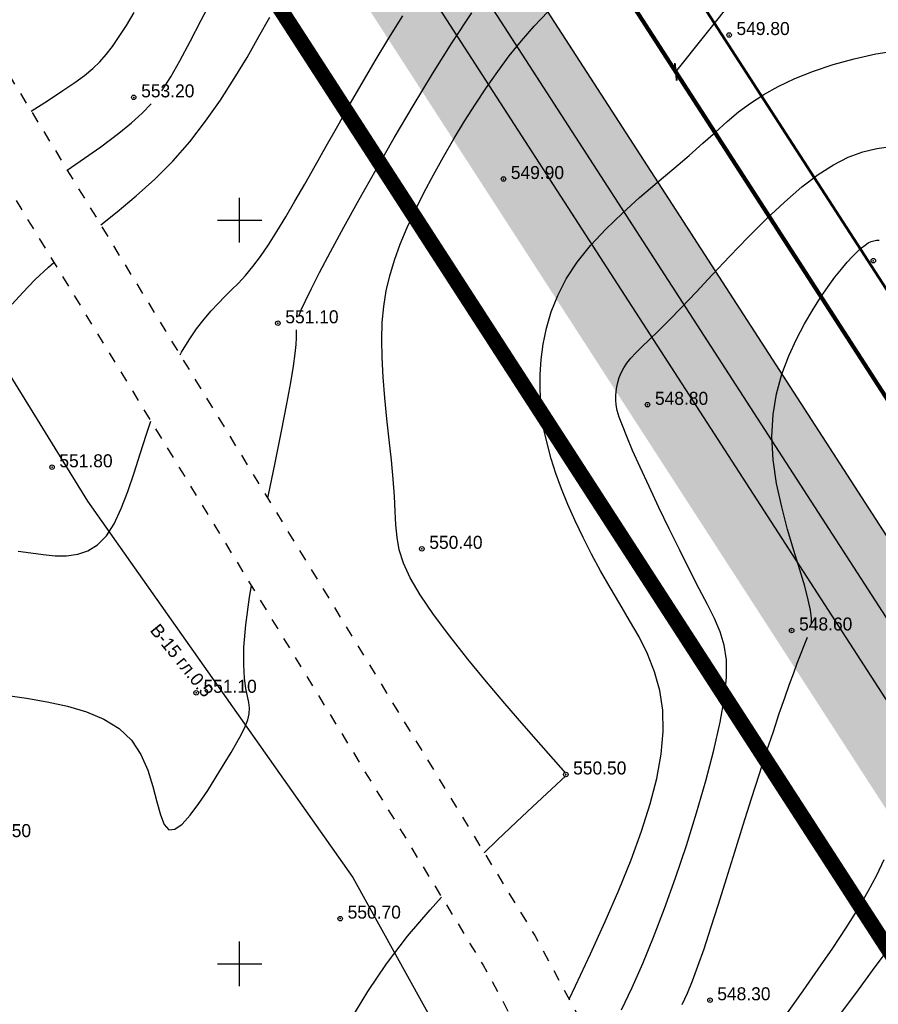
# Model space of a CAD drawing. Extents: x 0 to 361260, y 0 to 4201817.
# Tile 162 of 256: x 360085 to 360143, y 4200647 to 4200713. Entities that reach past the tile are written whole.
import ezdxf
from ezdxf import colors
from ezdxf.entities.mleader import LeaderData, LeaderLine
from ezdxf.math import Vec2, Vec3

# ---------------------------------------------------------------- set-up
doc = ezdxf.new("R2010")
doc.units = 0
doc.header["$LTSCALE"] = 0.5
doc.header["$MEASUREMENT"] = 0
doc.header["$PDMODE"] = 32
doc.header["$PDSIZE"] = 0.3
for name, pattern in [('CONTI', [0]), ('GOST2.303 6', [12, 8, -1.5, 1, -1.5]), ('STRIH_1', [3, 2, -1]), ('Д_ТРОТ_ТРУБА', [3, 1.5, -1.5])]:
    doc.linetypes.add(name, pattern=pattern)
for name, color, linetype in [('(004) Точки рельефа', 7, 'Continuous'), ('(014) Водопровод', 5, 'ИК_Водопровод -------в--------'), ('(025) Дорога', 7, 'Continuous'), ('GORIZDEFAULT', 32, 'CONTI'), ('PI_TTDEFAULT', 5, 'CONTI'), ('SETKR', 2, 'CONTI'), ('Водопровод 10', 7, 'Continuous'), ('Штрих Стекло', 7, 'Continuous')]:
    doc.layers.add(name, color=color, linetype=linetype)
doc.styles.add('BM-431', font='txt')
doc.styles.add('D-431', font='txt')
doc.linetypes.add('ИК_Водопровод -------в--------', pattern='A,9,-0.6,["В",Standard,S=1.2,R=0,X=0,Y=-0.6],-1.2', length=10.8)

# ---------------------------------------------------------------- blocks, each defined once
blk = doc.blocks.new('BL_333')
at = {"color": 0}
for p, q in [((0, -1.5), (0, 1.5)), ((-1.5, 0), (1.5, 0))]:
    blk.add_line(p, q, dxfattribs=at)
blk = doc.blocks.new('_ArchTick')
at = {"color": 0, "linetype": 'ByBlock', "const_width": 0.15}
blk.add_lwpolyline([(-0.5, -0.5), (0.5, 0.5)], dxfattribs=at)

msp = doc.modelspace()

# ---------------------------------------------------------------- hatches: boundary and pattern name
at = {"layer": 'Штрих Стекло', "linetype": 'Continuous'}
h = msp.add_hatch(color=5, dxfattribs=at)
h.dxf.hatch_style = 1
h.set_gradient(color1=(173, 173, 173), color2=(166, 166, 166), one_color=1, tint=0.65)
edge = h.paths.add_edge_path()
edge.add_line((360067.205, 4200806.615), (360049.645, 4200796.938))
edge.add_arc((360052.059, 4200792.559), 5, 32.88524, 118.85775, ccw=False)
edge.add_line((360056.257, 4200795.274), (360060.259, 4200789.085))
edge.add_line((360060.259, 4200789.085), (360069.039, 4200793.924))
edge.add_line((360069.039, 4200793.924), (360065.267, 4200799.758))
edge.add_arc((360069.63, 4200802.227), 5.014, 118.92591, 209.50369, ccw=False)
edge = h.paths.add_edge_path()
edge.add_line((360236.317, 4200517.23), (360498.797, 4200265.225))
edge.add_arc((360509.185, 4200276.045), 15, 226.16627, 298.85775)
edge.add_line((360516.425, 4200262.908), (361136.886, 4200604.824))
edge.add_arc((361129.646, 4200617.961), 15, 298.85775, 396.46852)
edge.add_line((361141.709, 4200626.877), (360736.189, 4201168.806))
edge.add_arc((360740.21, 4201171.777), 5, 118.85775, 216.46852, ccw=False)
edge.add_line((360737.797, 4201176.157), (360731.547, 4201172.713))
edge.add_line((360731.547, 4201172.713), (361139.296, 4200625.094))
edge.add_arc((361129.646, 4200617.961), 12, -61.14225, 36.46852, ccw=False)
edge.add_line((361135.438, 4200607.451), (360507.891, 4200266.197))
edge.add_line((360507.891, 4200266.197), (360237.512, 4200520.465))
edge.add_line((360237.512, 4200520.465), (360062.893, 4200790.537))
edge.add_line((360062.893, 4200790.537), (360060.259, 4200789.085))
edge.add_line((360060.259, 4200789.085), (360234.992, 4200518.836))
edge.add_arc((360242.55, 4200523.723), 9, 212.88524, 226.16627)
edge = h.paths.add_edge_path(flags=16)
edge.add_line((360274.624, 4200503.308), (360634.832, 4200701.808))
edge.add_arc((360637.246, 4200697.429), 5, 28.85775, 118.85775, ccw=False)
edge.add_line((360641.625, 4200699.842), (360789.915, 4200430.746))
edge.add_arc((360785.536, 4200428.333), 5, -61.14225, 28.85775, ccw=False)
edge.add_line((360787.949, 4200423.954), (360511.598, 4200271.666))
edge.add_arc((360509.185, 4200276.045), 5, 226.82384, 298.85775, ccw=False)
edge.add_line((360505.764, 4200272.399), (360273.569, 4200495.328))
edge.add_arc((360277.037, 4200498.929), 5, 118.85775, 226.07521, ccw=False)
h.paths.add_polyline_path([(360274.624, 4200503.308), (360631.329, 4200699.877), (360780.102, 4200429.905), (360509.832, 4200280.969)], flags=0)
edge = h.paths.add_edge_path(flags=16)
edge.add_line((360648.845, 4200709.53), (360942.986, 4200871.621))
edge.add_arc((360945.4, 4200867.242), 5, 36.46852, 118.85775, ccw=False)
edge.add_line((360949.42, 4200870.214), (361133.667, 4200620.933))
edge.add_arc((361129.646, 4200617.961), 5, -61.14225, 36.46852, ccw=False)
edge.add_line((361132.059, 4200613.582), (360801.962, 4200431.676))
edge.add_arc((360799.549, 4200436.055), 5, 208.85775, 298.85775, ccw=False)
edge.add_line((360795.17, 4200433.642), (360646.88, 4200702.738))
edge.add_arc((360651.259, 4200705.151), 5, 118.85775, 208.85775, ccw=False)
h.paths.add_polyline_path([(360652.349, 4200711.46), (360938.867, 4200869.351), (361123.713, 4200619.259), (360801.122, 4200441.489)], flags=0)
edge = h.paths.add_edge_path(flags=17)
edge.add_line((361139.296, 4200625.094), (360731.547, 4201172.713))
edge.add_line((360731.547, 4201172.713), (360723.659, 4201168.366))
edge.add_arc((360726.073, 4201163.987), 5, 36.46852, 118.85775, ccw=False)
edge.add_line((360730.093, 4201166.959), (360939.826, 4200883.196))
edge.add_arc((360935.805, 4200880.224), 5, -61.14225, 36.46852, ccw=False)
edge.add_line((360938.218, 4200875.845), (360645.95, 4200714.785))
edge.add_arc((360643.536, 4200719.164), 5, 208.85775, 298.85775, ccw=False)
edge.add_line((360639.157, 4200716.751), (360490.867, 4200985.847))
edge.add_arc((360495.246, 4200988.26), 5, 118.85775, 208.85775, ccw=False)
edge.add_line((360492.833, 4200992.639), (360478.82, 4200984.917))
edge.add_arc((360481.233, 4200980.538), 5, 28.85775, 118.85775, ccw=False)
edge.add_line((360485.612, 4200982.951), (360633.903, 4200713.855))
edge.add_arc((360629.523, 4200711.442), 5, -61.14225, 28.85552, ccw=False)
edge.add_line((360631.937, 4200707.063), (360550.485, 4200662.177))
edge.add_arc((360548.072, 4200666.557), 5, 208.85775, 298.85775, ccw=False)
edge.add_line((360543.693, 4200664.143), (360395.403, 4200933.239))
edge.add_arc((360399.782, 4200935.652), 5, 118.85775, 208.85775, ccw=False)
edge.add_line((360397.369, 4200940.032), (360749.145, 4201133.884))
edge.add_arc((360751.558, 4201129.505), 5, 36.46852, 118.85775, ccw=False)
edge.add_line((360755.579, 4201132.477), (360745.985, 4201145.458))
edge.add_arc((360741.964, 4201142.486), 5, -61.14225, 36.46852, ccw=False)
edge.add_line((360744.377, 4201138.107), (360086.378, 4200775.506))
edge.add_arc((360084.042, 4200779.927), 5, 212.88524, 297.85041, ccw=False)
edge.add_line((360079.844, 4200777.212), (360088.552, 4200763.743))
edge.add_arc((360092.751, 4200766.458), 5, 118.85775, 212.88524, ccw=False)
edge.add_line((360090.338, 4200770.837), (360383.356, 4200932.309))
edge.add_arc((360385.769, 4200927.93), 5, 28.85775, 118.85775, ccw=False)
edge.add_line((360390.148, 4200930.343), (360538.438, 4200661.248))
edge.add_arc((360534.059, 4200658.834), 5, -61.14225, 28.85775, ccw=False)
edge.add_line((360536.472, 4200654.455), (360267.361, 4200506.157))
edge.add_arc((360264.948, 4200510.536), 5, 226.16627, 298.85775, ccw=False)
edge.add_line((360261.485, 4200506.929), (360243.327, 4200524.363))
edge.add_line((360243.327, 4200524.363), (360069.039, 4200793.924))
edge.add_line((360069.039, 4200793.924), (360062.893, 4200790.537))
edge.add_line((360062.893, 4200790.537), (360237.512, 4200520.465))
edge.add_line((360237.512, 4200520.465), (360507.891, 4200266.197))
edge.add_line((360507.891, 4200266.197), (361135.438, 4200607.451))
edge.add_arc((361129.646, 4200617.961), 12, 298.85775, 396.46852)

# ---------------------------------------------------------------- linework, layer by layer
at = {"layer": '(014) Водопровод', "flags": 128}
msp.add_lwpolyline([(360036.438, 4200773.015), (360047.098, 4200750.311), (360089.76, 4200681.101), (360107.619, 4200655.796), (360141.826, 4200594.039), (360149.345, 4200579.998), (360206.507, 4200508.61), (360230.262, 4200479.387), (360306.281, 4200388.525), (360409.154, 4200291.553), (360456.114, 4200244.191), (360490.793, 4200199.337)], dxfattribs=at)
at = {"layer": '(025) Дорога', "linetype": 'Д_ТРОТ_ТРУБА', "flags": 128}
for points in [[(360044.195, 4200796.012), (360041.816, 4200791.773), (360042.358, 4200788.304), (360046.087, 4200780.21), (360059.012, 4200755.887), (360082.266, 4200713.415), (360119.837, 4200651.911), (360154.248, 4200588.273), (360168.952, 4200565.337), (360182.618, 4200547.766), (360213.043, 4200512.044), (360268.283, 4200446.262), (360308.926, 4200401.534), (360387.369, 4200322.593), (360428.116, 4200283.497), (360457.116, 4200256.42), (360464.886, 4200245.444), (360476.507, 4200228.263), (360489.06, 4200214.493), (360499.065, 4200202.984)], [(360034.859, 4200791.392), (360036.733, 4200790.501), (360038.761, 4200786.553), (360042.501, 4200778.433), (360055.492, 4200753.988), (360078.803, 4200711.411), (360116.369, 4200649.915), (360150.8, 4200586.24), (360165.682, 4200563.025), (360179.515, 4200545.24), (360209.989, 4200509.461), (360265.27, 4200443.63), (360306.026, 4200398.778), (360384.565, 4200319.74), (360425.367, 4200280.592), (360454.087, 4200253.775), (360461.596, 4200243.167), (360473.356, 4200225.782), (360486.072, 4200211.833), (360495.233, 4200201.295)]]:
    msp.add_lwpolyline(points, dxfattribs=at)
at = {"ltscale": 0.149071, "const_width": 0.1}
for points in [[(359943.476, 4200738.432), (360053.157, 4200798.874, -0.393772), (360059.769, 4200797.209), (360238.667, 4200520.519), (360501.567, 4200268.11, 0.328259), (360514.494, 4200266.411), (361134.955, 4200608.327, 0.453677), (361138.492, 4200624.499), (360736.189, 4201168.806, -0.453677), (360737.797, 4201176.157), (360868.753, 4201248.322)], [(360390.148, 4200930.343), (360538.438, 4200661.248, -0.414214), (360536.472, 4200654.455), (360267.361, 4200506.157, -0.328259), (360261.485, 4200506.929), (360243.327, 4200524.363), (360088.552, 4200763.743)]]:
    msp.add_lwpolyline(points, format="xyb", dxfattribs=at)
for points in [[(360052.603, 4200791.717), (360231.678, 4200514.752), (360505.949, 4200251.426), (361159.312, 4200611.473), (360744.344, 4201172.914)], [(360098.44, 4200765.026), (360246.219, 4200536.466)]]:
    msp.add_lwpolyline(points, dxfattribs=at)
at = {"color": 1, "linetype": 'GOST2.303 6', "lineweight": 30, "const_width": 1.035}
msp.add_lwpolyline([(360055.869, 4200786.666), (360747.942, 4201168.046), (361159.312, 4200611.473), (360505.949, 4200251.426), (360231.678, 4200514.752)], close=True, dxfattribs=at)
at = {"color": 7, "linetype": 'STRIH_1', "ltscale": 2, "true_color": 0xffffff, "const_width": 0.1}
msp.add_lwpolyline([(360062.093, 4200799.14), (360240.997, 4200522.441), (360503.645, 4200270.274, 0.328259), (360513.046, 4200269.038), (361133.507, 4200610.954, 0.453677), (361136.08, 4200622.716), (360733.263, 4201167.717)], format="xyb", dxfattribs=at)
at = {"ltscale": 0.149071}
msp.add_lwpolyline([(360098.44, 4200765.026), (360250.316, 4200530.13), (360265.595, 4200515.46), (360528.625, 4200660.407), (360384.196, 4200922.496)], close=True, dxfattribs=at)
at = {"color": 5, "linetype": 'Continuous', "lineweight": 106}
msp.add_lwpolyline([(360631.941, 4200712.667), (360262.215, 4200509.59), (360194.039, 4200609.778), (360093.44, 4200765.512), (360330.348, 4200897.165)], dxfattribs=at)
at = {"color": 0, "lineweight": 50, "ltscale": 0.149071}
msp.add_lwpolyline([(360098.44, 4200765.026), (360250.316, 4200530.13), (360265.595, 4200515.46), (360404.1, 4200591.785), (360259.692, 4200853.838), (360098.44, 4200765.026)], dxfattribs=at)
at = {"layer": 'GORIZDEFAULT', "color": 32}
for points in [[(360094.76, 4200708.69, 553), (360095.37, 4200709.62, 553), (360095.98, 4200710.7, 553), (360096.68, 4200712, 553), (360097.42, 4200713.43, 553), (360098.25, 4200715.03, 553)], [(360085.993, 4200707.314, 553.5), (360087.14, 4200708.06, 553.5), (360088.12, 4200708.7, 553.5), (360088.92, 4200709.25, 553.5), (360089.58, 4200709.73, 553.5), (360090.13, 4200710.18, 553.5), (360090.6, 4200710.63, 553.5), (360091.03, 4200711.12, 553.5), (360091.46, 4200711.68, 553.5), (360091.91, 4200712.33, 553.5), (360092.39, 4200713.09, 553.5), (360092.9, 4200713.95, 553.5)], [(360090.657, 4200699.679, 552.5), (360091.77, 4200700.56, 552.5), (360093.04, 4200701.62, 552.5), (360094.3, 4200702.75, 552.5), (360095.51, 4200703.96, 552.5), (360096.65, 4200705.27, 552.5), (360097.71, 4200706.65, 552.5), (360098.71, 4200708.07, 552.5), (360099.64, 4200709.51, 552.5), (360100.5, 4200710.94, 552.5), (360101.29, 4200712.33, 552.5), (360102.03, 4200713.65, 552.5)], [(360096.001, 4200690.93, 551.5), (360096.1, 4200691.11, 551.5), (360096.61, 4200691.95, 551.5), (360097.11, 4200692.7, 551.5), (360097.61, 4200693.35, 551.5), (360098.08, 4200693.91, 551.5), (360098.55, 4200694.4, 551.5), (360099, 4200694.86, 551.5), (360099.46, 4200695.3, 551.5), (360099.92, 4200695.77, 551.5), (360100.39, 4200696.28, 551.5), (360100.88, 4200696.87, 551.5), (360101.4, 4200697.56, 551.5), (360101.93, 4200698.34, 551.5), (360102.5, 4200699.23, 551.5), (360103.1, 4200700.21, 551.5), (360103.72, 4200701.27, 551.5), (360104.38, 4200702.42, 551.5), (360105.08, 4200703.65, 551.5), (360105.81, 4200704.96, 551.5), (360106.59, 4200706.33, 551.5), (360107.39, 4200707.75, 551.5), (360108.24, 4200709.21, 551.5), (360109.11, 4200710.7, 551.5), (360110.02, 4200712.22, 551.5), (360110.96, 4200713.74, 551.5)], [(360103.97, 4200693.51, 551), (360104.14, 4200693.96, 551), (360104.42, 4200694.58, 551), (360104.83, 4200695.4, 551), (360105.37, 4200696.47, 551), (360106.11, 4200697.87, 551), (360107.01, 4200699.53, 551), (360108.04, 4200701.39, 551), (360109.17, 4200703.41, 551), (360110.39, 4200705.53, 551), (360111.66, 4200707.68, 551), (360112.97, 4200709.83, 551), (360114.29, 4200711.93, 551), (360115.6, 4200713.93, 551)], [(360121.93, 4200662.82, 550.5), (360119.93, 4200665.08, 550.5), (360118.96, 4200666.19, 550.5), (360117.83, 4200667.5, 550.5), (360116.6, 4200668.96, 550.5), (360115.35, 4200670.49, 550.5), (360114.14, 4200672.02, 550.5), (360113.04, 4200673.48, 550.5), (360112.14, 4200674.81, 550.5), (360111.47, 4200675.95, 550.5), (360111.02, 4200676.94, 550.5), (360110.73, 4200677.83, 550.5), (360110.58, 4200678.67, 550.5), (360110.5, 4200679.52, 550.5), (360110.46, 4200680.42, 550.5), (360110.41, 4200681.43, 550.5), (360110.32, 4200682.59, 550.5), (360110.2, 4200683.87, 550.5), (360110.05, 4200685.23, 550.5), (360109.9, 4200686.64, 550.5), (360109.76, 4200688.05, 550.5), (360109.65, 4200689.44, 550.5), (360109.57, 4200690.76, 550.5), (360109.55, 4200691.98, 550.5), (360109.59, 4200693.12, 550.5), (360109.7, 4200694.2, 550.5), (360109.86, 4200695.24, 550.5), (360110.1, 4200696.26, 550.5), (360110.41, 4200697.3, 550.5), (360110.8, 4200698.37, 550.5), (360111.26, 4200699.49, 550.5), (360111.8, 4200700.65, 550.5), (360112.39, 4200701.84, 550.5), (360113.03, 4200703.05, 550.5), (360113.7, 4200704.26, 550.5), (360114.4, 4200705.47, 550.5), (360115.12, 4200706.65, 550.5), (360115.85, 4200707.8, 550.5), (360116.59, 4200708.91, 550.5), (360117.35, 4200709.99, 550.5), (360118.13, 4200711.04, 550.5), (360118.95, 4200712.06, 550.5), (360119.81, 4200713.04, 550.5), (360120.71, 4200713.99, 550.5)], [(360122.151, 4200647.632, 549.5), (360122.58, 4200648.52, 549.5), (360123.59, 4200650.67, 549.5), (360124.57, 4200652.84, 549.5), (360125.49, 4200654.96, 549.5), (360126.31, 4200657, 549.5), (360127.02, 4200658.92, 549.5), (360127.6, 4200660.75, 549.5), (360128.04, 4200662.47, 549.5), (360128.34, 4200664.09, 549.5), (360128.48, 4200665.62, 549.5), (360128.45, 4200667.05, 549.5), (360128.24, 4200668.38, 549.5), (360127.89, 4200669.64, 549.5), (360127.42, 4200670.83, 549.5), (360126.85, 4200671.98, 549.5), (360126.22, 4200673.09, 549.5), (360125.56, 4200674.2, 549.5), (360124.9, 4200675.3, 549.5), (360124.26, 4200676.41, 549.5), (360123.66, 4200677.54, 549.5), (360123.09, 4200678.66, 549.5), (360122.56, 4200679.78, 549.5), (360122.07, 4200680.87, 549.5), (360121.64, 4200681.94, 549.5), (360121.26, 4200682.97, 549.5), (360120.95, 4200683.95, 549.5), (360120.69, 4200684.91, 549.5), (360120.48, 4200685.84, 549.5), (360120.34, 4200686.76, 549.5), (360120.24, 4200687.69, 549.5), (360120.2, 4200688.63, 549.5), (360120.21, 4200689.61, 549.5), (360120.28, 4200690.62, 549.5), (360120.41, 4200691.66, 549.5), (360120.62, 4200692.74, 549.5), (360120.94, 4200693.83, 549.5), (360121.38, 4200694.94, 549.5), (360121.96, 4200696.06, 549.5), (360122.69, 4200697.18, 549.5), (360123.59, 4200698.3, 549.5), (360124.62, 4200699.4, 549.5), (360125.73, 4200700.47, 549.5), (360126.89, 4200701.52, 549.5), (360128.06, 4200702.52, 549.5), (360129.18, 4200703.47, 549.5), (360130.22, 4200704.35, 549.5), (360131.14, 4200705.17, 549.5), (360131.98, 4200705.92, 549.5), (360132.77, 4200706.62, 549.5), (360133.54, 4200707.27, 549.5), (360134.35, 4200707.87, 549.5), (360135.23, 4200708.45, 549.5), (360136.21, 4200708.99, 549.5), (360137.33, 4200709.52, 549.5), (360138.57, 4200710.01, 549.5), (360139.9, 4200710.46, 549.5), (360141.31, 4200710.85, 549.5), (360142.77, 4200711.17, 549.5), (360144.25, 4200711.4, 549.5)], [(360088.408, 4200703.36, 553), (360089.27, 4200703.95, 553), (360090.66, 4200704.93, 553), (360091.87, 4200705.84, 553), (360092.73, 4200706.53, 553), (360093.45, 4200707.18, 553), (360094.06, 4200707.81, 553)], [(360125.68, 4200646.91, 549), (360126.38, 4200648.41, 549), (360127.1, 4200650.03, 549), (360127.83, 4200651.8, 549), (360128.57, 4200653.72, 549), (360129.31, 4200655.79, 549), (360130.04, 4200657.96, 549), (360130.72, 4200660.15, 549), (360131.34, 4200662.31, 549), (360131.87, 4200664.36, 549), (360132.3, 4200666.25, 549), (360132.59, 4200667.91, 549), (360132.72, 4200669.28, 549), (360132.72, 4200670.44, 549), (360132.57, 4200671.43, 549), (360132.31, 4200672.33, 549), (360131.93, 4200673.22, 549), (360131.46, 4200674.15, 549), (360130.9, 4200675.21, 549), (360130.27, 4200676.44, 549), (360129.59, 4200677.8, 549), (360128.88, 4200679.24, 549), (360128.19, 4200680.68, 549), (360127.53, 4200682.09, 549), (360126.93, 4200683.38, 549), (360126.42, 4200684.52, 549), (360126.03, 4200685.44, 549), (360125.73, 4200686.18, 549), (360125.52, 4200686.76, 549), (360125.39, 4200687.21, 549), (360125.32, 4200687.58, 549), (360125.29, 4200687.89, 549), (360125.29, 4200688.18, 549), (360125.31, 4200688.48, 549), (360125.35, 4200688.78, 549), (360125.42, 4200689.09, 549), (360125.51, 4200689.41, 549), (360125.64, 4200689.74, 549), (360125.82, 4200690.06, 549), (360126.03, 4200690.38, 549), (360126.3, 4200690.71, 549), (360126.63, 4200691.07, 549), (360127.04, 4200691.47, 549), (360127.54, 4200691.95, 549), (360128.14, 4200692.54, 549), (360128.86, 4200693.25, 549), (360129.7, 4200694.12, 549), (360130.68, 4200695.16, 549), (360131.77, 4200696.32, 549), (360132.95, 4200697.57, 549), (360134.17, 4200698.83, 549), (360135.4, 4200700.07, 549), (360136.62, 4200701.21, 549), (360137.79, 4200702.23, 549), (360138.89, 4200703.06, 549), (360139.92, 4200703.72, 549), (360140.92, 4200704.22, 549), (360141.89, 4200704.58, 549), (360142.84, 4200704.82, 549), (360143.81, 4200704.95, 549)], [(360138.45, 4200672.85, 548.5), (360138.44, 4200673.24, 548.5), (360138.38, 4200673.77, 548.5), (360138.23, 4200674.47, 548.5), (360137.99, 4200675.39, 548.5), (360137.66, 4200676.49, 548.5), (360137.26, 4200677.78, 548.5), (360136.84, 4200679.2, 548.5), (360136.44, 4200680.73, 548.5), (360136.1, 4200682.3, 548.5), (360135.87, 4200683.89, 548.5), (360135.77, 4200685.45, 548.5), (360135.86, 4200686.93, 548.5), (360136.09, 4200688.33, 548.5), (360136.45, 4200689.64, 548.5), (360136.91, 4200690.87, 548.5), (360137.43, 4200692, 548.5), (360137.98, 4200693.03, 548.5), (360138.53, 4200693.97, 548.5), (360139.06, 4200694.8, 548.5), (360139.56, 4200695.53, 548.5), (360140.02, 4200696.16, 548.5), (360140.46, 4200696.71, 548.5), (360140.85, 4200697.17, 548.5), (360141.21, 4200697.56, 548.5), (360141.53, 4200697.88, 548.5), (360141.8, 4200698.13, 548.5), (360142.05, 4200698.32, 548.5), (360142.26, 4200698.46, 548.5), (360142.46, 4200698.55, 548.5), (360142.64, 4200698.61, 548.5), (360142.81, 4200698.64, 548.5), (360142.99, 4200698.64, 548.5)], [(360084.71, 4200694.34, 552.5), (360085.43, 4200695.14, 552.5), (360086.23, 4200695.98, 552.5), (360087.14, 4200696.84, 552.5), (360087.511, 4200697.157, 552.5)], [(360101.887, 4200681.295, 551), (360101.91, 4200681.41, 551), (360102.38, 4200683.69, 551), (360102.81, 4200685.81, 551), (360103.17, 4200687.64, 551), (360103.44, 4200689.08, 551), (360103.62, 4200690.19, 551), (360103.74, 4200691.03, 551), (360103.8, 4200691.64, 551), (360103.83, 4200692.08, 551), (360103.83, 4200692.39, 551), (360103.82, 4200692.63, 551)], [(360085.12, 4200677.75, 551.5), (360085.96, 4200677.63, 551.5), (360086.79, 4200677.52, 551.5), (360087.6, 4200677.44, 551.5), (360088.37, 4200677.44, 551.5), (360089.11, 4200677.54, 551.5), (360089.8, 4200677.77, 551.5), (360090.45, 4200678.17, 551.5), (360091.04, 4200678.77, 551.5), (360091.56, 4200679.59, 551.5), (360092.04, 4200680.6, 551.5), (360092.48, 4200681.75, 551.5), (360092.9, 4200683, 551.5), (360093.31, 4200684.29, 551.5), (360093.73, 4200685.6, 551.5), (360094.03, 4200686.485, 551.5)], [(360084.26, 4200668.07, 551), (360085.66, 4200667.86, 551), (360087.06, 4200667.62, 551), (360088.42, 4200667.33, 551), (360089.7, 4200666.94, 551), (360090.86, 4200666.45, 551), (360091.89, 4200665.82, 551), (360092.73, 4200665.03, 551), (360093.36, 4200664.07, 551), (360093.83, 4200663.01, 551), (360094.17, 4200661.92, 551), (360094.43, 4200660.89, 551), (360094.67, 4200660.01, 551), (360094.92, 4200659.36, 551), (360095.23, 4200659.02, 551), (360095.64, 4200659.05, 551), (360096.13, 4200659.4, 551), (360096.68, 4200660, 551), (360097.26, 4200660.78, 551), (360097.86, 4200661.66, 551), (360098.43, 4200662.57, 551), (360098.96, 4200663.44, 551), (360099.42, 4200664.2, 551), (360099.81, 4200664.87, 551), (360100.13, 4200665.45, 551), (360100.38, 4200665.95, 551), (360100.55, 4200666.4, 551), (360100.65, 4200666.81, 551), (360100.67, 4200667.2, 551), (360100.62, 4200667.57, 551), (360100.53, 4200668, 551), (360100.42, 4200668.52, 551), (360100.32, 4200669.21, 551), (360100.27, 4200670.11, 551), (360100.29, 4200671.28, 551), (360100.42, 4200672.78, 551), (360100.67, 4200674.64, 551), (360100.799, 4200675.403, 551)], [(360129.75, 4200647.26, 548.5), (360130.11, 4200648.02, 548.5), (360130.45, 4200648.86, 548.5), (360130.81, 4200649.85, 548.5), (360131.22, 4200651.02, 548.5), (360131.68, 4200652.42, 548.5), (360132.19, 4200654.02, 548.5), (360132.73, 4200655.74, 548.5), (360133.29, 4200657.53, 548.5), (360133.86, 4200659.34, 548.5), (360134.41, 4200661.11, 548.5), (360134.94, 4200662.77, 548.5), (360135.43, 4200664.28, 548.5), (360135.88, 4200665.63, 548.5), (360136.28, 4200666.83, 548.5), (360136.65, 4200667.89, 548.5), (360136.97, 4200668.8, 548.5), (360137.25, 4200669.57, 548.5), (360137.48, 4200670.21, 548.5), (360138.18, 4200671.97, 548.5)], [(360116.444, 4200657.466, 550.5), (360117.31, 4200658.32, 550.5), (360118.61, 4200659.54, 550.5), (360119.69, 4200660.55, 550.5), (360121.93, 4200662.63, 550.5)], [(360136.84, 4200646.71, 547.5), (360137.88, 4200648.18, 547.5), (360138.9, 4200649.64, 547.5), (360139.88, 4200651.06, 547.5), (360140.78, 4200652.42, 547.5), (360141.58, 4200653.7, 547.5), (360142.26, 4200654.88, 547.5), (360142.84, 4200655.97, 547.5), (360143.33, 4200657.01, 547.5)], [(360140.41, 4200646.66, 547), (360141.6, 4200648.26, 547), (360142.73, 4200649.79, 547), (360143.78, 4200651.18, 547), (360144.69, 4200652.39, 547), (360145.43, 4200653.36, 547), (360146.02, 4200654.14, 547), (360146.49, 4200654.74, 547), (360146.87, 4200655.22, 547), (360147.17, 4200655.62, 547), (360147.44, 4200655.96, 547), (360147.7, 4200656.3, 547), (360147.89, 4200656.54, 547), (360148.08, 4200656.8, 547)], [(360107.48, 4200646.27, 550.5), (360108.61, 4200648.14, 550.5), (360109.87, 4200650.01, 550.5), (360111.28, 4200651.85, 550.5), (360112.8, 4200653.64, 550.5), (360113.577, 4200654.487, 550.5)]]:
    msp.add_polyline3d(points, dxfattribs=at)
at = {"layer": 'PI_TTDEFAULT', "color": 5}
for p in [(360132.91, 4200712.44, 549.8), (360092.88, 4200708.25, 553.2), (360117.74, 4200702.76, 549.9), (360142.6, 4200697.27, 548.4), (360102.57, 4200693.07, 551.1), (360127.42, 4200687.59, 548.8), (360087.39, 4200683.39, 551.8), (360112.25, 4200677.9, 550.4), (360137.11, 4200672.41, 548.6), (360097.08, 4200668.22, 551.1), (360121.93, 4200662.73, 550.5), (360106.76, 4200653.04, 550.7), (360131.62, 4200647.56, 548.3)]:
    msp.add_point(p, dxfattribs=at)

# ---------------------------------------------------------------- block references
at = {"layer": 'SETKR', "color": 92}
for p in [(360100, 4200700), (360100, 4200650)]:
    msp.add_blockref('BL_333', p, dxfattribs=at)

# ---------------------------------------------------------------- texts
at = {"layer": '(004) Точки рельефа', "style": 'D-431'}
for s, p in [('549.80', (360133.4, 4200712.44)), ('553.20', (360093.38, 4200708.25)), ('549.90', (360118.23, 4200702.76)), ('551.10', (360103.07, 4200693.06)), ('548.80', (360127.92, 4200687.58)), ('551.80', (360087.88, 4200683.38)), ('550.40', (360112.75, 4200677.9)), ('548.60', (360137.61, 4200672.41)), ('551.10', (360097.57, 4200668.22)), ('550.50', (360122.42, 4200662.73)), ('550.50', (360082.4, 4200658.52)), ('550.70', (360107.26, 4200653.04)), ('548.30', (360132.11, 4200647.55))]:
    msp.add_text(s, height=0.875, dxfattribs=at).set_placement(p)
at = {"layer": '(014) Водопровод', "color": 0, "linetype": 'Continuous', "style": 'BM-431'}
msp.add_text('В-15 гл.0.5', height=0.875, rotation=308.87754, dxfattribs=at).set_placement((360093.927, 4200672.404, 555.023))

# ---------------------------------------------------------------- next in the draw order: leaders
at = {"layer": 'Водопровод 10', "color": 1, "lineweight": 0}
ml = msp.add_multileader_mtext('Standard', dxfattribs=at)
ml.set_content('\\pxqc,t2;{\\fTimes New Roman|b0|i0|c204|p18;\\C5;пэ%%C\\fTimes New Roman|b0|i0|c0|p18;1\\fTimes New Roman|b0|i0|c204|p18;6\\fTimes New Roman|b0|i0|c0|p18;0\\fTimes New Roman|b0|i0|c204|p18; L=\\fTimes New Roman|b0|i0|c0|p18;1\\fTimes New Roman|b0|i0|c204|p18;00,0}', color=1)
ml.set_leader_properties()
ml.set_arrow_properties(name='ARCHTICK')
ml.build(insert=Vec2(0, 0))
ml.multileader.update_dxf_attribs({"text_left_attachment_type": 6, "text_right_attachment_type": 6, "dogleg_length": 0.36, "arrow_head_size": 0.84})
ctx = ml.context
ctx.base_point, ctx.char_height, ctx.arrow_head_size, ctx.landing_gap_size, ctx.plane_origin, ctx.plane_x_axis, ctx.plane_y_axis = Vec3(360138.438, 4200719.623, 556.5), 3, 0.84, 0, Vec3(360334.655, 4200618.851, 556.5), Vec3(0.999467, 0.03265), Vec3(-0.03265, 0.999467)
ctx.left_attachment, ctx.right_attachment, ctx.text_align_type = 6, 6, 1
notes = []
notes.append((ctx, [(1, (1, 1, 0), (360136.968, 4200719.575, 556.5), (0.999467, 0.03265), 1.47, [(0, [(360129.321, 4200709.965, 556.5)], 0, [])])]))
ctx.mtext.insert, ctx.mtext.text_direction, ctx.mtext.rotation, ctx.mtext.width, ctx.mtext.alignment, ctx.mtext.flow_direction = Vec3(360145.774, 4200723.602, 556.5), Vec3(0.999467, 0.03265), 0.032656, 15.04298, 2, 5
ctx.mtext.has_bg_fill, ctx.mtext.bg_color, ctx.mtext.bg_scale_factor, ctx.mtext.bg_transparency, ctx.mtext.use_window_bg_color = 1, -1023409921, 1.2, 0, 0
for ctx, leaders in notes:
    for number, flags, end, landing, length, lines in leaders:
        leader = LeaderData()
        leader.index, (leader.has_last_leader_line, leader.has_dogleg_vector, leader.attachment_direction) = number, flags
        leader.last_leader_point, leader.dogleg_vector, leader.dogleg_length = Vec3(end), Vec3(landing), length
        for number, points, colour, breaks in lines:
            line = LeaderLine()
            line.index, line.vertices, line.color, line.breaks = number, Vec3.list(points), colors.encode_raw_color(colour), breaks
            leader.lines.append(line)
        ctx.leaders.append(leader)

doc.saveas('drawing.dxf')
